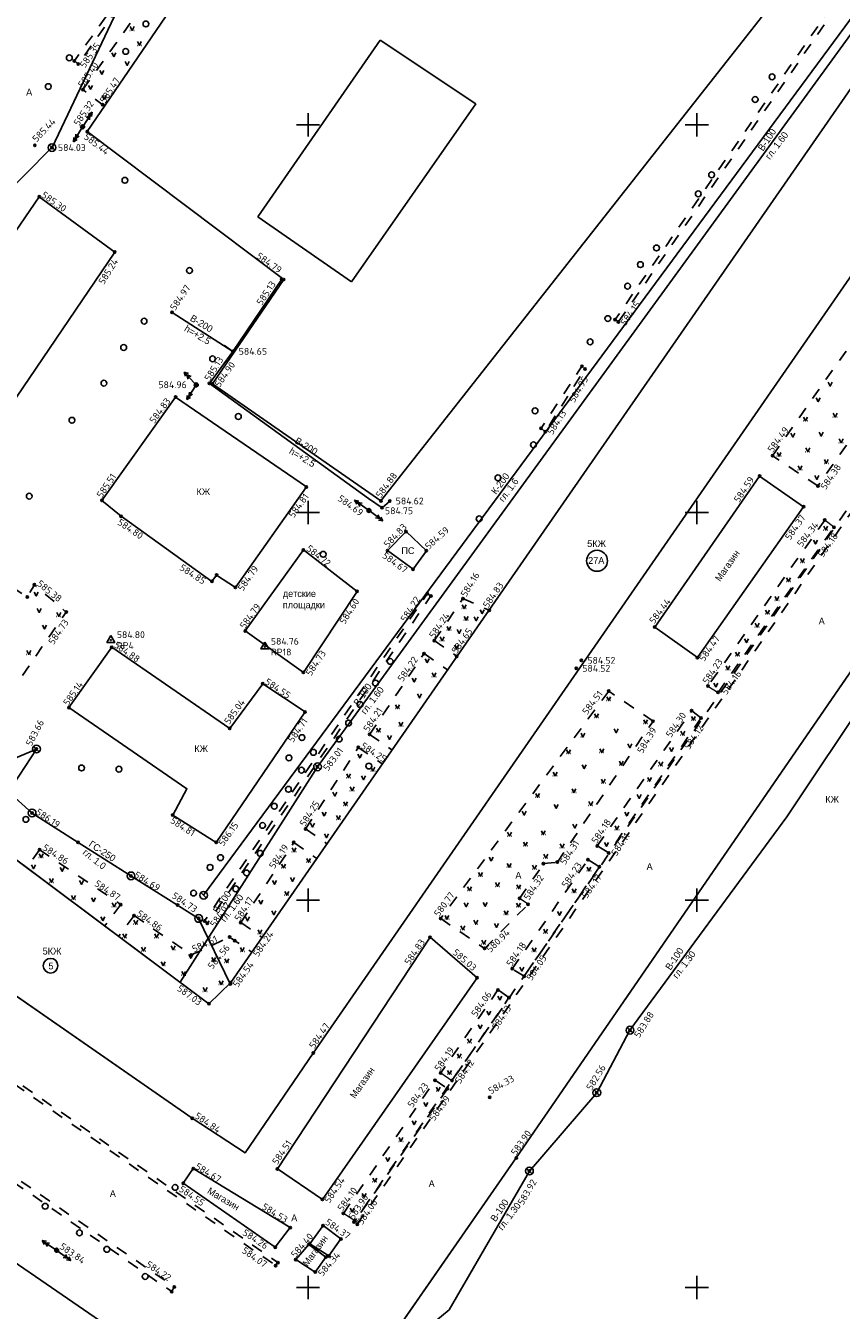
# Model space of a CAD drawing. Header units: metres. Extents: x 548732 to 549770, y 4592490 to 4594056.
# Tile 50 of 61: x 549414 to 549519, y 4593468 to 4593633. Entities that reach past the tile are written whole.
import ezdxf

# ---------------------------------------------------------------- set-up
doc = ezdxf.new("R2010")
doc.units = ezdxf.units.M
doc.header["$PDMODE"] = 32
doc.header["$PDSIZE"] = 0.3
doc.linetypes.add('Д_ТРОТ_ТРУБА', pattern=[3, 1.5, -1.5])
doc.linetypes.add('ДОРОГИ_СТРОЯЩ', pattern=[9, 8, -1])
for name, color, linetype in [('(001) Сетка', 92, 'Continuous'), ('(003) Пункты', 7, 'Continuous'), ('(007) Здания', 7, 'Continuous'), ('(011) Колодцы', 7, 'Continuous'), ('(013) Газ', 30, 'ИК_Газопровод -------г--------'), ('(014) Водопровод', 5, 'ИК_Водопровод -------в--------'), ('(017) Канализация', 32, 'KANALIS_K_1'), ('(022) Возд. Линии', 7, 'Continuous'), ('(025) Дорога', 7, 'Continuous'), ('(036) Растительность', 7, 'Continuous'), ('(038) Деревья', 7, 'Continuous'), ('(040) Ограда', 7, 'Continuous'), ('(041) Текст', 7, 'Continuous'), ('V-CTRL-HCPT', 150, 'Continuous'), ('V-NODE', 1, 'Continuous'), ('V-NODE-TEXT', 11, 'Continuous')]:
    doc.layers.add(name, color=color, linetype=linetype)
doc.layers.add('Unknown Area Type', color=7, linetype='Continuous', lineweight=0)
doc.styles.add('BM-431', font='bm431.ttf')
doc.styles.add('D-431', font='d431.ttf')
doc.styles.add('P-131', font='p131.ttf')
doc.styles.add('S', font='txtwr', dxfattribs={"oblique": 15})
doc.styles.get("Standard").update_dxf_attribs({"font": 'simplex.shx'})
doc.linetypes.add('GAZ_VOZDUSH', pattern='A,1,-2,["~",Standard,S=3,R=0,X=-1.5,Y=-1.5],-1,10', length=14)
doc.linetypes.add('KANALIS_K', pattern='A,1,["<",Standard,S=1.8,R=0,X=-0.9,Y=-0.9],3,-1,["К",Standard,S=1.8,R=0,X=-0.9,Y=-0.9],-1,10', length=16)
doc.linetypes.add('KANALIS_K_1', pattern='A,1,[">",Standard,S=1.8,R=0,X=-0.9,Y=-0.9],3,-1,["К",Standard,S=1.8,R=0,X=-0.9,Y=-0.9],-1,10', length=16)
doc.linetypes.add('ИК_Водопровод -------в--------', pattern='A,9,-0.6,["В",Standard,S=1.2,R=0,X=0,Y=-0.6],-1.2', length=10.8)
doc.linetypes.add('ИК_Газопровод -------г--------', pattern='A,9,-0.6,["Г",Standard,S=1.2,R=0,X=0,Y=-0.6],-1.2', length=10.8)
doc.linetypes.add('ОГРАДА_V_ПРОВ', pattern='A,2.5,["v",Standard,S=1,R=0,X=0,Y=0],5,["v",Standard,S=1,R=180,X=0,Y=0],2.5', length=10)

# ---------------------------------------------------------------- blocks, each defined once
blk = doc.blocks.new('d')
at = {"layer": '(038) Деревья'}
blk.add_ellipse((0, 0), major_axis=(0.265, 0.265), ratio=1, start_param=5.497787, end_param=11.780972, dxfattribs=at)
blk = doc.blocks.new('strela1')
at = {"layer": '(022) Возд. Линии'}
for p, q in [((-2, 0), (-1.5, 0.25)), ((0, 0), (-2, 0)), ((-2, 0), (-1.5, -0.25)), ((-1.5, 0), (-1, 0.25)), ((-1.5, 0), (-1, -0.25))]:
    blk.add_line(p, q, dxfattribs=at)
blk = doc.blocks.new('strela2')
at = {"layer": '(022) Возд. Линии'}
for p, q in [((0, 0), (2, 0)), ((1.5, 0), (1, 0.25)), ((1.5, 0), (1, -0.25)), ((2, 0), (1.5, 0.25)), ((2, 0), (1.5, -0.25))]:
    blk.add_line(p, q, dxfattribs=at)
blk = doc.blocks.new('STOLB')
at = {"layer": '(022) Возд. Линии'}
blk.add_circle((0, 0), 0.25, dxfattribs=at)
blk = doc.blocks.new('I01171')
blk.add_line((-0.722283, 0.697501), (0.702286, -0.69785))
blk.add_circle((0, 0), 1)
at = {"color": 4, "style": 'S', "oblique": 15}
blk.add_attdef('Z', (1.616431, -1.093486), '', height=2, dxfattribs=at)
blk = doc.blocks.new('I04160')
for p, q in [((-0.5, 0), (-0.55, 0)), ((0.48, 0), (0.53, 0))]:
    blk.add_line(p, q)
blk.add_lwpolyline([(-0.5, 0.99), (0, 0), (0.51, 0.99)])
blk = doc.blocks.new('STA')
blk.add_lwpolyline([(0, 1), (-0.87, -0.5), (0.87, -0.5)], close=True)
blk.add_circle((0, 0), 0.118)
blk = doc.blocks.new('*U568', base_point=(549424.92, 4593554.04, 584.8))
at = {"layer": 'V-NODE-TEXT', "linetype": 'ByBlock', "char_height": 0.875}
for s, insert, attachment_point in [('584.80', (549425.69, 4593554.3, 584.8), 7), ('RP4', (549425.69, 4593553.78, 584.8), 1)]:
    blk.add_mtext(s, dxfattribs=dict(at, insert=insert, attachment_point=attachment_point))
blk = doc.blocks.new('*U569', base_point=(549424.918, 4593554.04, 584.805))
at = {"layer": 'V-CTRL-HCPT'}
blk.add_blockref('*U568', (549424.918, 4593554.04, 584.805), dxfattribs=at)
blk = doc.blocks.new('*U570', base_point=(549424.918, 4593554.04, 584.805))
at = {"layer": 'V-CTRL-HCPT', "xscale": 0.5833333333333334, "yscale": 0.5833333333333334, "zscale": 0.5833333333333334}
blk.add_blockref('STA', (549424.918, 4593554.04, 584.805), dxfattribs=at)
at = {"layer": 'V-CTRL-HCPT'}
blk.add_blockref('*U569', (549424.918, 4593554.04, 584.805), dxfattribs=at)
blk = doc.blocks.new('*U592', base_point=(549444.79, 4593553.19, 584.76))
at = {"layer": 'V-NODE-TEXT', "linetype": 'ByBlock', "char_height": 0.875}
for s, insert, attachment_point in [('584.76', (549445.56, 4593553.45, 584.76), 7), ('RP18', (549445.56, 4593552.93, 584.76), 1)]:
    blk.add_mtext(s, dxfattribs=dict(at, insert=insert, attachment_point=attachment_point))
blk = doc.blocks.new('*U593', base_point=(549444.793, 4593553.191, 584.761))
at = {"layer": 'V-CTRL-HCPT'}
blk.add_blockref('*U592', (549444.793, 4593553.191, 584.761), dxfattribs=at)
blk = doc.blocks.new('*U594', base_point=(549444.793, 4593553.191, 584.761))
at = {"layer": 'V-CTRL-HCPT'}
blk.add_blockref('*U593', (549444.793, 4593553.191, 584.761), dxfattribs=at)
at = {"layer": 'V-CTRL-HCPT', "xscale": 0.5833333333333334, "yscale": 0.5833333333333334, "zscale": 0.5833333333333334}
blk.add_blockref('STA', (549444.793, 4593553.191, 584.761), dxfattribs=at)

msp = doc.modelspace()

# ---------------------------------------------------------------- linework, layer by layer
at = {"layer": '(001) Сетка'}
for p, q in [((549448.85, 4593620.5), (549451.85, 4593620.5)), ((549450.35, 4593622), (549450.35, 4593619)), ((549499.01, 4593620.5), (549502.01, 4593620.5)), ((549500.51, 4593622), (549500.51, 4593619)), ((549450.35, 4593572), (549450.35, 4593569)), ((549500.51, 4593572), (549500.51, 4593569)), ((549448.85, 4593570.5), (549451.85, 4593570.5)), ((549499.01, 4593570.5), (549502.01, 4593570.5)), ((549450.35, 4593522), (549450.35, 4593519)), ((549500.51, 4593522), (549500.51, 4593519)), ((549448.85, 4593520.5), (549451.85, 4593520.5)), ((549499.01, 4593520.5), (549502.01, 4593520.5)), ((549450.35, 4593472), (549450.35, 4593469)), ((549500.51, 4593472), (549500.51, 4593469)), ((549448.85, 4593470.5), (549451.85, 4593470.5)), ((549499.01, 4593470.5), (549502.01, 4593470.5))]:
    msp.add_line(p, q, dxfattribs=at)
at = {"layer": '(003) Пункты', "color": 7}
for p in [(549420.21, 4593628.77, 585.43), (549420.7, 4593628.35, 585.35), (549421.31, 4593625.07, 585.4), (549423.85, 4593623.11, 585.47), (549421.27, 4593620.26, 585.32), (549421.87, 4593619.65, 585.44), (549415.11, 4593617.86, 585.44), (549417.32, 4593617.58, 584.02), (549415.69, 4593611.24, 585.3), (549425.42, 4593604.09, 585.24), (549446.96, 4593600.59, 584.79), (549447.22, 4593600.56, 585.12), (549432.81, 4593596.31, 584.97), (549489.96, 4593595.39, 584.16), (549490.38, 4593595.08, 584.15), (549440.65, 4593591.29, 584.65), (549485.68, 4593589.38, 584.54), (549486.08, 4593589.02, 584.95), (549435.93, 4593586.96, 584.96), (549437.62, 4593587.16, 585.13), (549438.01, 4593587.1, 584.9), (549433.26, 4593585.4, 584.83), (549480.42, 4593581.36, 584.07), (549480.95, 4593580.91, 584.13), (549510.27, 4593577.82, 584.49), (549508.59, 4593575.19, 584.59), (549450.15, 4593573.8, 584.81), (549516.12, 4593573.92, 584.38), (549423.76, 4593572.07, 585.5), (549458.2, 4593570.76, 584.69), (549459.75, 4593571.99, 584.88), (549459.9, 4593571.12, 584.75), (549460.9, 4593571.98, 584.62), (549514.27, 4593571.24, 584.37), (549426.24, 4593570.02, 584.8), (549517, 4593569.52, 584.34), (549463, 4593568.03, 584.69), (549518.19, 4593568.59, 584.18), (549449.76, 4593565.67, 584.72), (549460.6, 4593565.58, 584.83), (549465.61, 4593565.56, 584.59), (549438.55, 4593562.43, 585.03), (549463.89, 4593563.18, 584.67), (549415.06, 4593561.18, 585.38), (549437.95, 4593561.62, 584.85), (549440.98, 4593560.83, 584.79), (549414.14, 4593559.6, 585.71), (549456.67, 4593560.33, 584.6), (549465.72, 4593560.01, 584.22), (549466.2, 4593559.73, 584.23), (549470.33, 4593559.4, 584.16), (549419.16, 4593557.66, 584.73), (549473.72, 4593557.89, 584.83), (549495.08, 4593555.71, 584.43), (549442.26, 4593555.23, 584.79), (549425.03, 4593553.12, 584.88), (549466.63, 4593553.97, 584.24), (549465.32, 4593552.29, 584.22), (549469.54, 4593551.94, 584.65), (549485.61, 4593551.42, 584.51), (549500.58, 4593551.78, 584.47), (549449.76, 4593549.88, 584.73), (549484.95, 4593550.4, 584.52), (549444.51, 4593548.4, 584.55), (549489.13, 4593547.47, 584.51), (549501.93, 4593548.1, 584.23), (549503.24, 4593547.28, 584.16), (549419.5, 4593545.34, 585.14), (549449.96, 4593544.77, 584.71), (549499.83, 4593544.94, 584.3), (549440.26, 4593542.65, 585.04), (549494.85, 4593543.58, 584.39), (549501.05, 4593543.99, 584.12), (549458.28, 4593541.88, 584.21), (549415.32, 4593539.97, 583.66), (549456.83, 4593540.2, 584.25), (549451.57, 4593537.69, 583.01), (549414.76, 4593531.73, 586.19), (549432.9, 4593531.47, 584.81), (549450.03, 4593529.67, 584.25), (549420.69, 4593527.93, 584.79), (549438.51, 4593527.94, 586.15), (549448.51, 4593527.93, 584.19), (549415.73, 4593527, 584.86), (549487.66, 4593527.48, 584.18), (549489.14, 4593526.58, 584.11), (549480.72, 4593525.2, 584.27), (549482.52, 4593525.4, 584.31), (549486.46, 4593525.72, 584.23), (549487.94, 4593524.79, 584.17), (549427.51, 4593523.62, 584.69), (549426.2, 4593519.92, 584.87), (549433.53, 4593519.86, 584.73), (549477.64, 4593520.71, 584.32), (549478.74, 4593519.95, 584.27), (549427.92, 4593518.5, 584.86), (549436.24, 4593518.13, 584.52), (549437, 4593517.8, 584.04), (549441.68, 4593517.59, 584.17), (549467.46, 4593518.12, 580.77), (549437.36, 4593517.48, 584.02), (549440.23, 4593515.73, 584.24), (549440.9, 4593515.26, 584.56), (549466.1, 4593515.7, 584.83), (549473.12, 4593514.27, 580.94), (549435.29, 4593513.42, 584.61), (549476.7, 4593511.63, 584.18), (549440.32, 4593509.68, 584.54), (549440.38, 4593509.86, 588.35), (549472.15, 4593510.47, 585.03), (549478.23, 4593510.67, 584.05), (549474.85, 4593508.9, 584.06), (549476.27, 4593507.91, 584.13), (549437.57, 4593507.13, 587.03), (549491.88, 4593503.71, 583.88), (549451.03, 4593500.76, 584.47), (549467.46, 4593498.19, 584.19), (549466.74, 4593497.25, 584.23), (549468.32, 4593496.16, 584.09), (549468.92, 4593497.22, 584.12), (549473.78, 4593495.05, 584.33), (549487.59, 4593495.65, 582.56), (549435.41, 4593492.35, 584.84), (549477.2, 4593487.24, 583.9), (549435.55, 4593485.86, 584.67), (549446.4, 4593485.82, 584.51), (549478.91, 4593485.54, 583.92), (549434.25, 4593483.96, 584.55), (549452.21, 4593481.87, 584.54), (549454.91, 4593480.08, 584.1), (549448.06, 4593478.24, 584.53), (549452.29, 4593478.5, 584.37), (549456.28, 4593478.96, 583.9), (549456.39, 4593479.1, 584.06), (549456.7, 4593478.68, 584.03), (549454.6, 4593476.79, 584.32), (549417.92, 4593475.32, 583.84), (549446.13, 4593475.7, 584.26), (549450.46, 4593476.08, 585.03), (549450.58, 4593476.13, 584.42), (549453.05, 4593474.58, 584.33), (549446.16, 4593473.35, 584.07), (549446.46, 4593473.73, 584.02), (549448.76, 4593474.12, 584.4), (549452.65, 4593474.43, 584.4), (549451.29, 4593472.5, 584.34), (549432.77, 4593469.99, 584.08), (549433.1, 4593470.59, 584.22)]:
    msp.add_point(p, dxfattribs=at)
at = {"layer": '(007) Здания'}
for p, q in [((549473.34, 4593695.12), (549421.87, 4593619.65)), ((549554.89, 4593650.94), (549451.03, 4593500.76)), ((549443.86, 4593608.63), (549459.66, 4593631.45)), ((549471.99, 4593623.24), (549459.66, 4593631.45)), ((549455.97, 4593600.25), (549471.99, 4593623.24)), ((549415.69, 4593611.24), (549398.27, 4593585.9)), ((549425.42, 4593604.09), (549415.69, 4593611.24)), ((549455.97, 4593600.25), (549443.86, 4593608.63)), ((549408.55, 4593579.24), (549425.42, 4593604.09)), ((549447.22, 4593600.56), (549438.01, 4593587.1)), ((549438.01, 4593587.1), (549459.75, 4593571.99)), ((549423.76, 4593572.07), (549433.26, 4593585.4)), ((549433.26, 4593585.4), (549450.15, 4593573.8)), ((549450.15, 4593573.8), (549440.98, 4593560.83)), ((549426.24, 4593570.02), (549423.76, 4593572.07)), ((549437.95, 4593561.62), (549426.24, 4593570.02)), ((549460.6, 4593565.58), (549463, 4593568.03)), ((549463, 4593568.03), (549465.61, 4593565.56)), ((549463.89, 4593563.18), (549460.6, 4593565.58)), ((549465.61, 4593565.56), (549463.89, 4593563.18)), ((549438.55, 4593562.43), (549437.95, 4593561.62)), ((549440.98, 4593560.83), (549438.55, 4593562.43)), ((549477.2, 4593487.24), (549523.46, 4593554.51)), ((549425.03, 4593553.12), (549419.5, 4593545.34)), ((549435.41, 4593492.35), (549366.74, 4593540.03)), ((549407.51, 4593529.56), (549437.57, 4593507.13)), ((549437.57, 4593507.13), (549440.38, 4593509.86)), ((549451.03, 4593500.76), (549442.22, 4593487.87)), ((549442.22, 4593487.87), (549435.41, 4593492.35)), ((549431.41, 4593460.83), (549399.58, 4593482.56))]:
    msp.add_line(p, q, dxfattribs=at)
at = {"layer": '(007) Здания', "linetype": 'ByBlock'}
for p, q in [((549508.59, 4593575.19), (549495.08, 4593555.71)), ((549514.27, 4593571.24), (549508.59, 4593575.19)), ((549500.58, 4593551.78), (549514.27, 4593571.24)), ((549495.08, 4593555.71), (549500.58, 4593551.78)), ((549466.1, 4593515.7), (549446.4, 4593485.82)), ((549472.15, 4593510.47), (549466.1, 4593515.7)), ((549452.21, 4593481.87), (549472.15, 4593510.47)), ((549434.25, 4593483.96), (549435.55, 4593485.86)), ((549435.55, 4593485.86), (549448.06, 4593478.24)), ((549446.4, 4593485.82), (549452.21, 4593481.87)), ((549446.13, 4593475.7), (549434.25, 4593483.96)), ((549448.06, 4593478.24), (549446.13, 4593475.7)), ((549452.29, 4593478.5), (549450.58, 4593476.13)), ((549454.6, 4593476.79), (549452.29, 4593478.5)), ((549453.05, 4593474.58), (549454.6, 4593476.79)), ((549448.76, 4593474.12), (549450.46, 4593476.08)), ((549450.46, 4593476.08), (549452.65, 4593474.43)), ((549450.58, 4593476.13), (549453.05, 4593474.58)), ((549451.29, 4593472.5), (549448.76, 4593474.12)), ((549452.65, 4593474.43), (549451.29, 4593472.5))]:
    msp.add_line(p, q, dxfattribs=at)
at = {"layer": '(007) Здания', "color": 3, "lineweight": 35}
msp.add_line((549419.16, 4593557.66), (549419.16, 4593557.66), dxfattribs=at)
at = {"layer": '(007) Здания', "color": 3, "linetype": 'ByBlock'}
msp.add_line((549450.96, 4593449.45), (549477.2, 4593487.24), dxfattribs=at)
at = {"layer": '(007) Здания'}
for points in [[(549459.75, 4593571.99), (549528.42, 4593659.31), (549473.34, 4593695.12)], [(549447.22, 4593600.56), (549421.87, 4593619.65)], [(549450.96, 4593449.45), (549477.2, 4593487.24), (549523.46, 4593554.51), (549543.67, 4593582.36)], [(549450.15, 4593573.8), (549440.98, 4593560.83), (549438.55, 4593562.43), (549437.95, 4593561.62), (549426.24, 4593570.02), (549423.76, 4593572.07)]]:
    msp.add_lwpolyline(points, dxfattribs=at)
at = {"layer": '(007) Здания', "flags": 128}
for points in [[(549540.32, 4593654.01), (549440.38, 4593509.86)], [(549435.41, 4593492.35), (549366.74, 4593540.03), (549389.77, 4593575.95)], [(549437.57, 4593507.13), (549407.51, 4593529.56), (549400.53, 4593534.36)], [(549435.41, 4593492.35), (549442.22, 4593487.87), (549451.03, 4593500.76)]]:
    msp.add_lwpolyline(points, dxfattribs=at)
at = {"layer": '(007) Здания'}
msp.add_lwpolyline([(549444.51, 4593548.4), (549440.26, 4593542.65), (549425.03, 4593553.12), (549419.5, 4593545.34), (549434.73, 4593534.87), (549432.9, 4593531.47), (549438.51, 4593527.94), (549449.96, 4593544.77)], close=True, dxfattribs=at)
for centre, radius in [((549487.63, 4593564.27), 1.35), ((549417.14, 4593512.03), 0.942)]:
    msp.add_circle(centre, radius, dxfattribs=at)
at = {"layer": '(013) Газ', "flags": 128}
msp.add_lwpolyline([(549440.32, 4593509.68), (549436.24, 4593518.13), (549433.53, 4593519.86), (549427.51, 4593523.62), (549420.69, 4593527.93), (549414.76, 4593531.73), (549406.38, 4593539.24), (549402.22, 4593533.2)], dxfattribs=at)
at = {"layer": '(014) Водопровод'}
for p, q in [((549451.57, 4593537.69), (549542.44, 4593662.55)), ((549512.1, 4593531.25), (549582.71, 4593637.16)), ((549415.32, 4593539.97), (549405.11, 4593535.68)), ((549407.87, 4593528.58), (549415.32, 4593539.97)), ((549451.57, 4593537.69), (549433.86, 4593509.9)), ((549491.88, 4593503.71), (549512.1, 4593531.25)), ((549487.59, 4593495.65), (549491.88, 4593503.71)), ((549478.91, 4593485.54), (549487.59, 4593495.65)), ((549468.55, 4593467.62), (549478.91, 4593485.54)), ((549465.37, 4593465.02), (549468.55, 4593467.62))]:
    msp.add_line(p, q, dxfattribs=at)
at = {"layer": '(014) Водопровод', "linetype": 'GAZ_VOZDUSH', "flags": 128}
msp.add_lwpolyline([(549460.9, 4593571.98), (549459.9, 4593571.12), (549458.14, 4593572.29), (549437.62, 4593587.16), (549440.65, 4593591.29), (549439.59, 4593592.05), (549440.65, 4593591.29), (549432.81, 4593596.31), (549440.65, 4593591.29), (549446.96, 4593600.59)], dxfattribs=at)
at = {"layer": '(017) Канализация', "linetype": 'KANALIS_K_1'}
msp.add_line((549466.26, 4593721.15), (549417.33, 4593617.58), dxfattribs=at)
at = {"layer": '(017) Канализация', "linetype": 'KANALIS_K'}
msp.add_line((549407.07, 4593607.25), (549417.32, 4593617.58), dxfattribs=at)
at = {"layer": '(017) Канализация', "linetype": 'KANALIS_K_1', "flags": 128}
msp.add_lwpolyline([(549541.07, 4593662.33), (549436.88, 4593521.12), (549436.88, 4593521.12), (549436.88, 4593521.12)], dxfattribs=at)
at = {"layer": '(025) Дорога', "linetype": 'Д_ТРОТ_ТРУБА'}
for p, q in [((549421.31, 4593625.07), (549456.6, 4593674.5)), ((549424.1, 4593622.92), (549421.31, 4593625.07)), ((549510.27, 4593577.82), (549522.55, 4593595.33)), ((549528.42, 4593591.49), (549516.12, 4593573.92)), ((549516.12, 4593573.92), (549510.27, 4593577.82)), ((549517, 4593569.52), (549501.93, 4593548.1)), ((549503.24, 4593547.28), (549518.19, 4593568.59)), ((549466.63, 4593553.97), (549470.33, 4593559.4)), ((549470.33, 4593559.4), (549473.72, 4593557.89)), ((549466.63, 4593553.97), (549469.56, 4593551.95)), ((549458.28, 4593541.88), (549465.32, 4593552.29)), ((549465.32, 4593552.29), (549468.34, 4593550.2)), ((549489.13, 4593547.47), (549467.46, 4593518.12)), ((549494.85, 4593543.58), (549489.13, 4593547.47)), ((549487.66, 4593527.48), (549499.83, 4593544.94)), ((549499.83, 4593544.94), (549501.05, 4593543.99)), ((549482.52, 4593525.4), (549494.85, 4593543.58)), ((549501.05, 4593543.99), (549489.14, 4593526.58)), ((549458.28, 4593541.88), (549461.18, 4593539.87)), ((549450.03, 4593529.67), (549456.83, 4593540.2)), ((549456.83, 4593540.2), (549459.93, 4593538.06)), ((549450.03, 4593529.67), (549452.79, 4593527.76)), ((549441.68, 4593517.59), (549448.51, 4593527.93)), ((549448.51, 4593527.93), (549451.48, 4593525.88)), ((549415.73, 4593527), (549414.02, 4593524.7)), ((549415.73, 4593527), (549426.2, 4593519.92)), ((549489.14, 4593526.58), (549487.66, 4593527.48)), ((549476.7, 4593511.63), (549486.46, 4593525.72)), ((549477.64, 4593520.71), (549480.72, 4593525.2)), ((549487.94, 4593524.79), (549478.23, 4593510.67)), ((549480.72, 4593525.2), (549482.52, 4593525.4)), ((549486.46, 4593525.72), (549487.94, 4593524.79)), ((549426.2, 4593519.92), (549424.14, 4593517.16)), ((549473.12, 4593514.27), (549478.74, 4593519.95)), ((549427.92, 4593518.5), (549425.92, 4593515.82)), ((549427.92, 4593518.5), (549435.29, 4593513.42)), ((549467.46, 4593518.12), (549473.12, 4593514.27)), ((549441.68, 4593517.59), (549444.42, 4593515.69)), ((549440.23, 4593515.73), (549443.08, 4593513.76)), ((549478.23, 4593510.67), (549476.7, 4593511.63)), ((549474.85, 4593508.9), (549467.46, 4593498.19)), ((549468.92, 4593497.22), (549476.27, 4593507.91)), ((549476.27, 4593507.91), (549474.85, 4593508.9)), ((549454.91, 4593480.08), (549466.74, 4593497.25)), ((549466.74, 4593497.25), (549468.32, 4593496.16)), ((549468.32, 4593496.16), (549456.39, 4593479.1))]:
    msp.add_line(p, q, dxfattribs=at)
at = {"layer": '(025) Дорога', "linetype": 'Д_ТРОТ_ТРУБА', "flags": 128}
for points in [[(549456.7, 4593478.68), (549620.42, 4593714.71), (549621.02, 4593716.93), (549621.79, 4593719.43), (549621.6, 4593724.34), (549619.46, 4593728.82), (549617.65, 4593731.02), (549617.16, 4593730.52), (549619.3, 4593727.77), (549620.87, 4593724.56), (549621.29, 4593720.09), (549619.81, 4593715.24), (549456.28, 4593478.96)], [(549393.14, 4593545.37), (549406.63, 4593564.47), (549414.15, 4593559.6), (549415.05, 4593561.18), (549419.16, 4593557.66), (549406.25, 4593538.98), (549404.64, 4593540.04), (549401.89, 4593539.28)], [(549435.29, 4593513.42), (549440.23, 4593515.73)]]:
    msp.add_lwpolyline(points, dxfattribs=at)
for points in [[(549454.72, 4593676.98), (549455.15, 4593676.66), (549420.7, 4593628.35), (549420.21, 4593628.77)], [(549490.38, 4593595.08), (549489.96, 4593595.39), (549530.18, 4593653.61), (549530.65, 4593653.21)], [(549480.95, 4593580.91), (549480.42, 4593581.36), (549485.68, 4593589.38), (549486.08, 4593589.02)], [(549466.2, 4593559.73), (549465.72, 4593560.01), (549437, 4593517.8), (549437.36, 4593517.48)], [(549446.16, 4593473.35), (549446.46, 4593473.73), (549358.51, 4593534.74), (549358.23, 4593534.43)], [(549348.92, 4593528.59), (549348.61, 4593528.26), (549432.77, 4593469.99), (549433.1, 4593470.59)]]:
    msp.add_lwpolyline(points, close=True, dxfattribs=at)
at = {"layer": '(040) Ограда', "linetype": 'ОГРАДА_V_ПРОВ'}
for p, q in [((549442.26, 4593555.23), (549449.76, 4593565.67)), ((549449.76, 4593565.67), (549456.67, 4593560.33)), ((549456.67, 4593560.33), (549449.76, 4593549.88)), ((549449.76, 4593549.88), (549442.26, 4593555.23))]:
    msp.add_line(p, q, dxfattribs=at)
for p, q in [((549416.96, 4593617.93), (549417.68, 4593617.23)), ((549414.96, 4593540.33), (549415.67, 4593539.63)), ((549451.22, 4593538.04), (549451.93, 4593537.34)), ((549491.52, 4593504.06), (549492.23, 4593503.36)), ((549487.24, 4593496), (549487.95, 4593495.3)), ((549478.55, 4593485.89), (549479.26, 4593485.19))]:
    msp.add_line(p, q)
for centre in [(549415.32, 4593539.98), (549451.58, 4593537.69), (549491.88, 4593503.71), (549487.6, 4593495.65), (549478.91, 4593485.54)]:
    msp.add_circle(centre, 0.5)
at = {"layer": 'Unknown Area Type', "linetype": 'ByBlock'}
for p, q in [((549518.19, 4593568.59), (549517, 4593569.52)), ((549501.93, 4593548.1), (549503.24, 4593547.28)), ((549478.74, 4593519.95), (549477.64, 4593520.71)), ((549467.46, 4593498.19), (549468.92, 4593497.22)), ((549456.39, 4593479.1), (549454.91, 4593480.08))]:
    msp.add_line(p, q, dxfattribs=at)

# ---------------------------------------------------------------- block references
at = {"layer": '(011) Колодцы', "xscale": 0.5, "yscale": 0.5, "zscale": 0.5}
for p in [(549417.32, 4593617.58, 584.02), (549415.32, 4593539.98), (549451.58, 4593537.69), (549414.76, 4593531.73, 584.54), (549427.51, 4593523.62, 584.54), (549436.88, 4593521.12), (549436.24, 4593518.13, 584.52), (549491.88, 4593503.71), (549487.6, 4593495.65, 582.56), (549478.91, 4593485.54)]:
    msp.add_blockref('I01171', p, dxfattribs=at)
at = {"layer": '(022) Возд. Линии'}
for name, p, rotation in [('strela2', (549421.41, 4593620.47, 585.32), 57.27228956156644), ('STOLB', (549421.27, 4593620.26, 585.32), 51.00522516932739), ('strela1', (549421.14, 4593620.05, 585.32), 58.85850557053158), ('strela2', (549435.76, 4593587.15, 584.96), 133.2974288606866), ('strela1', (549435.79, 4593586.75, 584.96), 57.67053050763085), ('STOLB', (549435.93, 4593586.96, 584.96), 51.00522516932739), ('strela2', (549457.99, 4593570.91, 584.69), 144.5270561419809), ('STOLB', (549458.2, 4593570.76, 584.69), 51.00522516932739), ('strela1', (549458.4, 4593570.61, 584.69), 143.0189552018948), ('strela1', (549417.71, 4593475.46, 583.84), 326.333018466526), ('STOLB', (549417.92, 4593475.32, 583.84), 51.00522516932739), ('strela2', (549418.12, 4593475.17, 583.84), 323.8542961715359)]:
    msp.add_blockref(name, p, dxfattribs=dict(at, rotation=rotation))
at = {"layer": '(036) Растительность', "linetype": 'Continuous', "xscale": 0.5, "yscale": 0.5, "zscale": 0.5}
for p in [(549427.65, 4593632.69), (549428.59, 4593630.76), (549425.31, 4593629.31), (549423.76, 4593627.04), (549427.03, 4593628.19), (549422.29, 4593625.1), (549424.05, 4593623.81), (549517.7, 4593586.81, 584.38), (549516.16, 4593584.8, 584.38), (549514.5, 4593582.31, 584.38), (549518.33, 4593582.82, 584.38), (549512.89, 4593580.22, 584.38), (549516.55, 4593580.37, 584.38), (549519.1, 4593579.51, 584.38), (549511.1, 4593577.76, 584.38), (549514.81, 4593578.33, 584.38), (549513.81, 4593576.01, 584.38), (549517.2, 4593576.83, 584.38), (549515.98, 4593574.76), (549517.12, 4593568.24), (549515.82, 4593566.44), (549514.11, 4593564.05), (549512.31, 4593561.58), (549415.29, 4593559.74), (549510.84, 4593559.16), (549415.67, 4593557.62, 584.73), (549418.2, 4593557.1, 584.73), (549470.48, 4593558.11, 584.17), (549472.82, 4593557.46, 584.17), (549509.61, 4593557.42), (549416.36, 4593555.48, 584.73), (549470.74, 4593556.6, 584.17), (549472.04, 4593556.53, 584.17), (549508.27, 4593555.72), (549467.64, 4593553.96, 584.17), (549468.53, 4593555.31, 584.17), (549469.85, 4593554.9, 584.17), (549506.91, 4593553.72), (549414.33, 4593552.19, 584.73), (549469.49, 4593552.9, 584.17), (549465.72, 4593551.14, 584.17), (549505.73, 4593552), (549466.6, 4593549.31, 584.17), (549504.52, 4593550.21), (549464.05, 4593548.65, 584.17), (549502.96, 4593548), (549464.73, 4593546.59, 584.17), (549489.13, 4593546.24), (549461.88, 4593545.21, 584.17), (549487.55, 4593544.04), (549459.43, 4593542.2, 584.17), (549462.34, 4593542.95, 584.17), (549493.9, 4593543.26), (549500.05, 4593543.69), (549460.87, 4593541.22, 584.17), (549485.81, 4593541.53), (549490.1, 4593542.08), (549498.69, 4593541.79), (549457.03, 4593538.84, 584.17), (549483.94, 4593539.39), (549488.24, 4593539.52), (549491.87, 4593540.16), (549497.24, 4593539.68), (549458.73, 4593537.14, 584.17), (549485.97, 4593537.47), (549490.76, 4593537.91), (549495.84, 4593537.83), (549455.59, 4593536.27, 584.17), (549457.51, 4593536.03, 584.17), (549482.21, 4593536.52), (549488.44, 4593535.59), (549494.41, 4593535.82), (549453.81, 4593533.92, 584.17), (549456.03, 4593534.61, 584.17), (549484.65, 4593534.37), (549455.2, 4593532.68, 584.17), (549479.97, 4593533.77), (549482.36, 4593532.34), (549486.81, 4593532.7), (549493.07, 4593533.61), (549452.43, 4593531.36, 584.17), (549454.26, 4593530.91, 584.17), (549478.23, 4593531.47), (549491.47, 4593531.36), (549450.93, 4593529.91, 584.17), (549480.7, 4593528.95), (549484.77, 4593529.78), (549490.2, 4593529.58), (549452.74, 4593528.54, 584.17), (549476.33, 4593528.75), (549478.38, 4593527.49), (549483.12, 4593527.24), (549488.86, 4593527.45), (549415.91, 4593525.98), (549448.54, 4593526.73, 584.17), (549473.97, 4593525.55), (549481.01, 4593525.92), (549414.94, 4593524.54), (549418.64, 4593524.22), (549447.18, 4593524.65, 584.17), (549450.43, 4593525.37, 584.17), (549476.28, 4593524.73), (549479.55, 4593524.49), (549486.59, 4593524.26), (549417.24, 4593522.77), (549421.13, 4593522.51), (549446.03, 4593522.53, 584.17), (549448.35, 4593522.9, 584.17), (549472.59, 4593523.58), (549474.78, 4593522.27), (549420.09, 4593520.58), (549447.61, 4593521.13, 584.17), (549471.17, 4593521.72), (549477.52, 4593521.98), (549484.67, 4593521.46), (549422.69, 4593520.3), (549425.33, 4593519.63), (549444.27, 4593520, 584.17), (549470.75, 4593519.63), (549473.21, 4593519.71), (549477.49, 4593519.62), (549423.89, 4593517.85), (549428.13, 4593517.39), (549442.55, 4593517.82), (549445.94, 4593518.61, 584.17), (549468.27, 4593518.03), (549471.99, 4593517.39), (549475.9, 4593518.62), (549482.79, 4593518.54), (549426.7, 4593515.64), (549430.82, 4593515.63), (549444.15, 4593516.15), (549470.3, 4593516.67), (549474.67, 4593516.98), (549481, 4593516.24), (549432.95, 4593514.09), (549473.01, 4593514.82), (549429.11, 4593513.92), (549435.23, 4593513), (549438.18, 4593512.6, 584.56), (549439.87, 4593512.44), (549441.87, 4593513.88), (549479.51, 4593513.86), (549431.66, 4593512.04), (549434.31, 4593510.79), (549477.94, 4593511.34), (549439.14, 4593509.59), (549437.07, 4593508.72), (549475.1, 4593507.61), (549473.67, 4593505.68), (549472.56, 4593503.91), (549471.16, 4593502.09), (549469.86, 4593500.16), (549468.58, 4593498.03), (549467.15, 4593495.86), (549465.55, 4593493.9), (549464.04, 4593491.53), (549462.34, 4593489.36), (549460.64, 4593486.8), (549458.96, 4593484.14), (549457.6, 4593482.16), (549456.03, 4593480.26)]:
    msp.add_blockref('I04160', p, dxfattribs=at)
at = {"layer": '(038) Деревья', "linetype": 'Continuous'}
for p in [(549429.44, 4593633.53), (549419.56, 4593629.16), (549426.83, 4593629.99), (549510.2, 4593626.71), (549416.85, 4593625.45), (549508.03, 4593623.79), (549502.41, 4593614.07), (549426.73, 4593613.36), (549500.69, 4593611.61), (549495.29, 4593604.63), (549493.22, 4593602.48), (549435.06, 4593601.73), (549491.57, 4593599.71), (549489.02, 4593595.52), (549429.2, 4593595.19), (549486.73, 4593592.52), (549426.57, 4593591.79), (549438.04, 4593590.33), (549424.02, 4593587.18), (549419.9, 4593582.4), (549441.36, 4593582.89), (549479.63, 4593583.61), (549479.42, 4593579.23), (549474.85, 4593574.97), (549414.39, 4593572.6), (549472.43, 4593569.68), (549452.31, 4593565.11), (549460.95, 4593551.29), (549459.06, 4593548.5), (549457.06, 4593545.74), (549455.58, 4593543.34), (549449.57, 4593541.46), (549454.38, 4593541.27), (549451.04, 4593539.56), (549421.14, 4593537.54), (549425.96, 4593537.38), (549447.89, 4593538.84), (549449.5, 4593537.26), (549458.19, 4593537.79), (549447.82, 4593534.79), (549446, 4593532.6), (549413.96, 4593530.91), (549444.49, 4593530.13), (549439.06, 4593525.97), (549444.19, 4593526.53), (549437.71, 4593524.72), (549442.42, 4593524), (549435.59, 4593521.4), (549441.02, 4593521.94), (549433.2, 4593483.43), (549416.44, 4593480.99), (549420.86, 4593477.57), (549424.39, 4593475.44), (549429.35, 4593471.94)]:
    msp.add_blockref('d', p, dxfattribs=at)
at = {"layer": 'V-NODE'}
for name, p in [('*U570', (549424.92, 4593554.04, 584.8)), ('*U594', (549444.79, 4593553.19, 584.76))]:
    msp.add_blockref(name, p, dxfattribs=at)

# ---------------------------------------------------------------- texts
at = {"layer": '(003) Пункты', "color": 7}
for s, rotation, p in [('585.35', 54.7216, (549421.55, 4593627.76, 585.35)), ('585.40', 55.2682, (549421.33, 4593625.25, 585.4)), ('585.47', 56.6174, (549424.16, 4593623.22, 585.47)), ('585.32', 55.7063, (549420.77, 4593620.3, 585.32)), ('585.44', 45.9124, (549415.33, 4593618.21, 585.44)), ('585.44', 323.0138, (549421.35, 4593618.79, 585.44)), ('585.30', 324.8772, (549415.87, 4593611.26, 585.3)), ('584.79', 324.7869, (549443.6, 4593603.39)), ('585.24', 58.1013, (549424.01, 4593599.84, 585.24)), ('584.97', 55.6564, (549433.2, 4593596.48, 584.97)), ('585.13', 56.3521, (549444.37, 4593597.15, 585.12)), ('584.15', 54.9939, (549491.31, 4593594.54, 584.15)), ('585.13', 57.5016, (549437.66, 4593587.37, 585.13)), ('584.90', 55.0744, (549438.95, 4593586.58, 584.9)), ('584.95', 59.6822, (549484.69, 4593584.58, 584.95)), ('584.83', 53.9334, (549430.53, 4593581.91, 584.83)), ('584.13', 57.4149, (549481.88, 4593580.46, 584.13)), ('584.49', 54.3141, (549510.28, 4593578.16, 584.49)), ('584.38', 55.497, (549517.11, 4593573.35, 584.38)), ('585.51', 55.9728, (549423.75, 4593572.3, 585.5)), ('584.88', 53.4686, (549459.72, 4593572.29, 584.88)), ('584.59', 56.3348, (549505.94, 4593571.71, 584.59)), ('584.81', 54.467, (549448.5, 4593569.72, 584.81)), ('584.69', 324.1156, (549454.1, 4593572.12, 584.69)), ('584.80', 325.9131, (549425.68, 4593569.03, 584.8)), ('584.37', 55.5218, (549512.54, 4593566.86)), ('584.34', 52.3939, (549514.05, 4593565.98, 584.34)), ('584.83', 46.5353, (549460.66, 4593565.9, 584.83)), ('584.59', 42.1373, (549465.92, 4593565.65, 584.59)), ('584.18', 54.7506, (549516.77, 4593564.64, 584.18)), ('584.72', 321.2892, (549450.04, 4593565.7, 584.72)), ('584.67', 323.9555, (549459.85, 4593564.75, 584.67)), ('584.85', 327.3671, (549433.7, 4593563.16, 584.85)), ('584.79', 55.1887, (549441.94, 4593560.28, 584.79)), ('584.16', 58.4613, (549470.73, 4593559.52, 584.16)), ('585.38', 321.2725, (549415.31, 4593561.16, 585.38)), ('584.83', 55.5929, (549473.56, 4593558.1, 584.83)), ('584.60', 57.5284, (549455.09, 4593556, 584.6)), ('584.22', 57.4932, (549462.96, 4593556.3, 584.22)), ('584.44', 53.1179, (549494.99, 4593556.06, 584.43)), ('584.79', 54.2923, (549442.19, 4593555.41, 584.79)), ('584.24', 55.6868, (549466.63, 4593554.19, 584.24)), ('584.73', 55.8062, (549417.52, 4593553.36, 584.73)), ('584.65', 54.8866, (549469.52, 4593552.2, 584.65)), ('584.47', 55.1592, (549501.45, 4593551.21, 584.47)), ('584.88', 325.2628, (549425.23, 4593553.2, 584.88)), ('584.73', 56.5103, (549450.73, 4593549.34, 584.73)), ('584.22', 55.4895, (549462.56, 4593548.59, 584.22)), ('584.23', 56.1416, (549501.9, 4593548.28, 584.23)), ('584.16', 54.7517, (549504.32, 4593546.89, 584.16)), ('585.14', 55.0964, (549419.42, 4593545.5, 585.14)), ('584.55', 326.3318, (549444.69, 4593548.44, 584.55)), ('584.51', 52.6734, (549486.34, 4593544.34, 584.51)), ('585.04', 54.302, (549440.18, 4593543.08, 585.04)), ('584.21', 56.2529, (549458.15, 4593542.12, 584.21)), ('584.30', 55.5743, (549497.16, 4593541.38, 584.3)), ('583.66', 62.3148, (549414.68, 4593540.28, 583.66)), ('584.71', 55.4239, (549448.42, 4593540.76, 1169.27)), ('584.39', 59.1614, (549493.5, 4593539.33, 584.39)), ('584.12', 56.0612, (549499.54, 4593539.85, 584.12)), ('583.01', 52.693, (549452.92, 4593537.07, 583.01)), ('584.25', 327.6019, (549457.07, 4593540.16, 584.25)), ('584.25', 57.0964, (549449.94, 4593529.91, 584.25)), ('586.19', 326.4207, (549415.14, 4593531.64, 586.19)), ('584.81', 327.1546, (549432.5, 4593530.54, 584.81)), ('584.18', 56.2994, (549487.57, 4593527.7, 584.18)), ('586.15', 54.0489, (549439.43, 4593527.38, 586.15)), ('584.11', 56.3557, (549490.13, 4593526.1, 584.11)), ('584.86', 326.9898, (549416.02, 4593527.04, 584.86)), ('584.19', 56.5336, (549445.99, 4593524.45, 584.19)), ('584.31', 56.3801, (549483.51, 4593524.97, 584.31)), ('584.23', 55.9644, (549483.72, 4593522.02, 584.23)), ('584.87', 326.1038, (549422.73, 4593522.41, 584.87)), ('584.69', 328.034, (549427.83, 4593523.51, 584.69)), ('584.32', 56.1417, (549478.83, 4593520.4, 584.32)), ('584.17', 54.2829, (549486.31, 4593520.64, 584.17)), ('584.73', 325.8493, (549432.69, 4593520.85, 1169.71)), ('584.17', 56.6649, (549441.52, 4593517.68, 584.17)), ('580.77', 53.6534, (549467.23, 4593518.27, 580.77)), ('584.02', 55.6424, (549438.37, 4593516.93, 584.02)), ('584.86', 324.6955, (549428.17, 4593518.55, 584.86)), ('584.24', 55.6079, (549443.91, 4593513.1, 584.24)), ('580.94', 44.1686, (549473.88, 4593513.67, 580.94)), ('584.61', 24.7032, (549435.64, 4593513.73, 1169.22)), ('584.56', 50.3597, (549438.01, 4593511.5, 584.56)), ('584.83', 55.7832, (549463.45, 4593512.05, 584.83)), ('584.18', 55.4115, (549476.59, 4593511.84, 584.18)), ('585.03', 318.9191, (549468.92, 4593513.62, 1169.09)), ('584.05', 56.1341, (549479.18, 4593510.02, 584.05)), ('584.54', 54.7313, (549441.29, 4593509.16, 584.54)), ('587.03', 324.0319, (549433.36, 4593508.91, 587.03)), ('584.06', 55.3755, (549472.06, 4593505.36, 584.06)), ('584.13', 57.1105, (549474.75, 4593503.68)), ('584.47', 55.3333, (549451.14, 4593501.25, 584.47)), ('583.88', 57.9208, (549493.09, 4593502.65, 583.88)), ('584.19', 55.1509, (549467.31, 4593498.32, 584.19)), ('584.12', 56.5105, (549469.96, 4593496.72, 584.12)), ('584.33', 29.8634, (549473.92, 4593495.4, 584.33)), ('582.56', 58.3203, (549486.93, 4593495.87, 582.56)), ('584.23', 53.8183, (549463.82, 4593493.63, 584.23)), ('584.09', 54.278, (549466.64, 4593491.92, 584.09)), ('584.84', 325.5781, (549435.65, 4593492.45, 584.84)), ('584.51', 55.7405, (549446.38, 4593486.28, 584.51)), ('583.90', 55.511, (549477.18, 4593487.47, 583.9)), ('584.67', 328.6646, (549435.71, 4593485.89, 584.67)), ('584.54', 55.807, (549453.11, 4593481.32, 584.54)), ('584.55', 325.6795, (549433.61, 4593483.01, 584.55)), ('584.10', 54.3447, (549454.79, 4593480.28, 584.1)), ('583.92', 59.5799, (549478.09, 4593481.06, 583.92)), ('584.53', 327.9999, (549444.31, 4593480.7, 584.53)), ('583.90', 57.0631, (549456.24, 4593479.18, 583.9)), ('584.06', 55.8557, (549457.34, 4593478.52, 584.06)), ('584.26', 327.142, (549441.81, 4593477.36, 584.26)), ('584.37', 324.9345, (549452.47, 4593478.75, 584.37)), ('584.40', 49.4346, (549448.73, 4593474.29, 584.4)), ('583.84', 325.0693, (549418.23, 4593475.61, 583.84)), ('584.07', 325.0961, (549441.73, 4593475.08, 584.07)), ('584.34', 49.2185, (549452.21, 4593471.88, 584.34)), ('584.22', 326.3964, (549429.35, 4593473.27, 584.22))]:
    msp.add_text(s, height=0.88, rotation=rotation, dxfattribs=at).set_placement(p)
for s, p in [('584.03', (549418.09, 4593617.14, 584.02)), ('584.65', (549441.41, 4593590.85, 584.65)), ('584.96', (549431.05, 4593586.54, 584.96)), ('584.62', (549461.66, 4593571.54, 584.62)), ('584.75', (549460.27, 4593570.28, 584.75)), ('584.52', (549486.38, 4593550.98, 584.51)), ('584.52', (549485.72, 4593549.96, 584.52))]:
    msp.add_text(s, height=0.88, dxfattribs=at).set_placement(p)
at = {"layer": '(007) Здания', "style": 'P-131'}
for s, p in [('КЖ', (549435.96, 4593572.74)), ('5КЖ', (549486.36, 4593566.05)), ('27A', (549486.48, 4593563.87)), ('КЖ', (549435.68, 4593539.59)), ('КЖ', (549517.07, 4593533.06)), ('5КЖ', (549416.12, 4593513.47)), ('5', (549416.87, 4593511.56))]:
    msp.add_text(s, height=0.88, dxfattribs=at).set_placement(p)
at = {"layer": '(013) Газ', "color": 0, "linetype": 'Continuous', "style": 'D-431'}
for s, rotation, p in [('ГС-250', 326.3556, (549421.98, 4593527.51)), ('гл. 1.0', 321.5149, (549421.2, 4593526.49, 584.54))]:
    msp.add_text(s, height=0.875, rotation=rotation, dxfattribs=at).set_placement(p)
at = {"layer": '(014) Водопровод', "color": 0, "linetype": 'Continuous', "style": 'D-431'}
for s, rotation, p in [('В-100', 56.051, (549509.04, 4593617.05)), ('гл. 1.60', 52.9693, (549509.92, 4593615.96)), ('В-200', 328.7052, (549435.04, 4593595.32)), ('h=+2.5', 328.9289, (549434.3, 4593593.99)), ('В-200', 328.7052, (549448.56, 4593579.51)), ('h=+2.5', 328.9289, (549447.82, 4593578.18)), ('В-100', 56.051, (549456.88, 4593545.47)), ('гл. 1.60', 52.9693, (549457.76, 4593544.38)), ('В-100', 56.051, (549438.75, 4593518.7)), ('гл. 1.60', 52.9693, (549439.64, 4593517.6)), ('В-100', 56.051, (549497.1, 4593511.38)), ('гл. 1.30', 52.9693, (549497.98, 4593510.28)), ('В-100', 56.051, (549474.54, 4593478.92)), ('гл. 1.30', 52.9693, (549475.42, 4593477.82))]:
    msp.add_text(s, height=0.88, rotation=rotation, dxfattribs=at).set_placement(p)
at = {"layer": '(017) Канализация', "color": 0, "linetype": 'Continuous', "style": 'D-431'}
for s, p in [('К-200', (549474.6, 4593572.76)), ('гл. 1.6', (549475.56, 4593571.79))]:
    msp.add_text(s, height=0.875, rotation=53.5874, dxfattribs=at).set_placement(p)
at = {"layer": '(025) Дорога', "linetype": 'ДОРОГИ_СТРОЯЩ', "style": 'BM-431'}
for p in [(549413.99, 4593624.29, 584.84), (549516.22, 4593556.06), (549494.02, 4593524.38), (549477.1, 4593523.26), (549424.78, 4593482.19), (549465.91, 4593483.47), (549448.18, 4593479.06)]:
    msp.add_text('A', height=0.875, dxfattribs=at).set_placement(p)
at = {"layer": '(041) Текст', "lineweight": 0, "style": 'BM-431'}
msp.add_text('ПС', height=0.875, dxfattribs=at).set_placement((549462.39, 4593565.14))
for rotation, p in [(55.2179, (549503.5, 4593561.53)), (55.2179, (549456.4, 4593494.83)), (329.1624, (549437.27, 4593482.74)), (53.7362, (549450.28, 4593473.18))]:
    msp.add_text('Магазин', height=0.875, rotation=rotation, dxfattribs=at).set_placement(p)
at = {"layer": '(041) Текст', "lineweight": 0, "insert": (549447.1, 4593560.47), "char_height": 0.875, "width": 2.97, "attachment_point": 1, "style": 'BM-431'}
msp.add_mtext(' детские площадки', dxfattribs=at)

doc.saveas('drawing.dxf')
